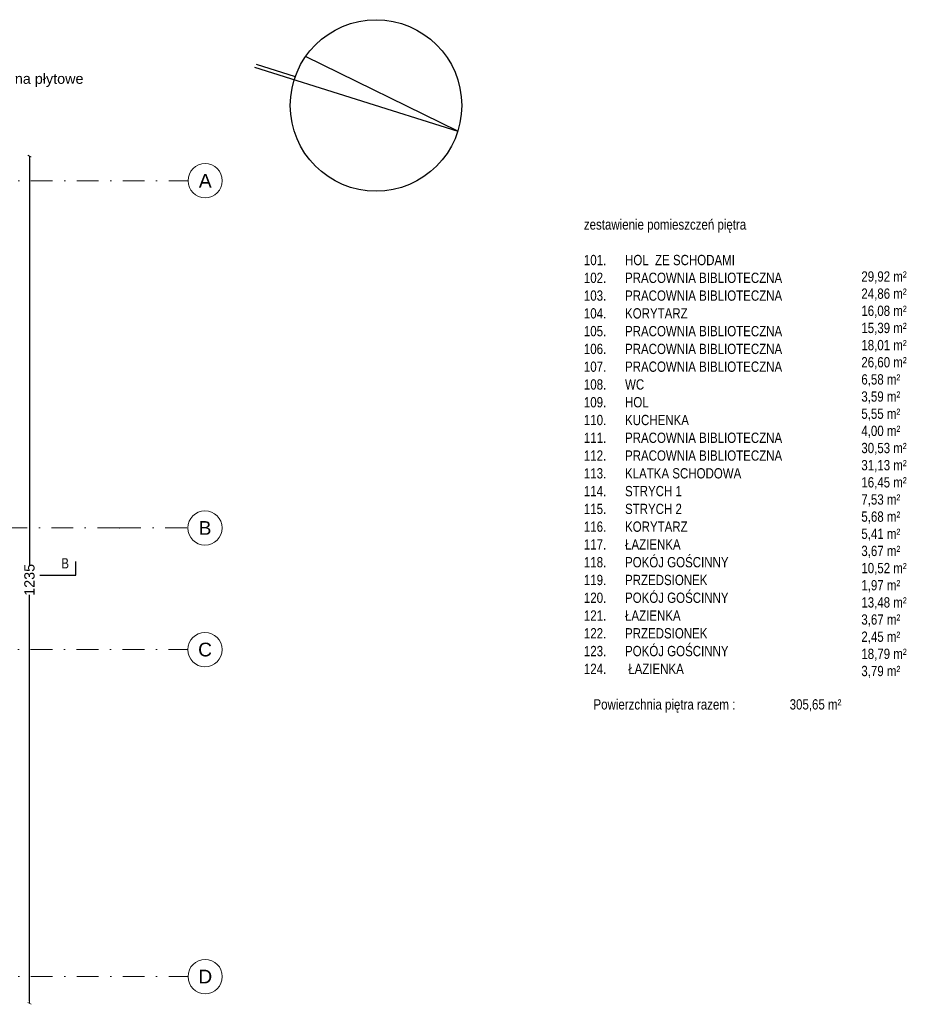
# Model space of a CAD drawing. Header units: millimetres. Extents: x 75999 to 132160, y -108895 to -89040.
# Tile 61 of 61: x 119232 to 132160, y -105426 to -91073. Entities that reach past the tile are written whole.
import ezdxf

# ---------------------------------------------------------------- set-up
doc = ezdxf.new("R2010")
doc.units = ezdxf.units.MM
doc.header["$MEASUREMENT"] = 0
doc.linetypes.add('Dot & Dashed', pattern=[670.277762, 317.5, -176.388889, 0, -176.388874])
for name, color, linetype in [('A-OPISY-3', 7, 'Continuous'), ('DIM MALY', 7, 'Continuous'), ('Nowe_00 ZMIANY', 7, 'Continuous'), ('opisy inne', 7, 'Continuous'), ('Structural - Grid', 7, 'Continuous')]:
    doc.layers.add(name, color=color, linetype=linetype)
doc.styles.add('STYL_AUTOMATYCZNY_1', font='arial.ttf')
doc.styles.add('STYL_AUTOMATYCZNY_2', font='arial.ttf')
doc.styles.add('STYL_AUTOMATYCZNY_3', font='txt')
doc.styles.add('STYL_AUTOMATYCZNY_4', font='arial.ttf', dxfattribs={"width": 0.8})
doc.dimstyles.new('STYL_AUTOMATYCZNY__4', dxfattribs={"dimtxt": 150, "dimasz": 34.231941, "dimexe": 0.18, "dimexo": 0.0625, "dimgap": 0, "dimtad": 1, "dimdec": 0, "dimlfac": 0.1, "dimzin": 0, "dimdsep": 46, "dimtxsty": 'STYL_AUTOMATYCZNY_2', "dimblk": 'ARROWHEAD_2', "dimblk1": 'ARROWHEAD_2', "dimblk2": 'ARROWHEAD_2', "dimcen": 0.09, "dimse1": 1, "dimse2": 1, "dimclrd": 5, "dimclre": 5, "dimclrt": 1, "dimadec": 0, "dimazin": 0, "dimtfac": 1, "dimtdec": 4, "dimtmove": 0, "dimatfit": 3, "dimfxl": 0, "dimtolj": 1, "dimtzin": 0, "dimarcsym": 0})
doc.dimstyles.new('STYL_AUTOMATYCZNY__7', dxfattribs={"dimtxt": 0.18, "dimasz": 91.2, "dimexe": 0.18, "dimexo": 0.0625, "dimgap": 0, "dimtad": 0, "dimtih": 1, "dimtoh": 1, "dimdec": 4, "dimzin": 0, "dimdsep": 46, "dimcen": 0.09, "dimadec": 0, "dimazin": 0, "dimtfac": 1, "dimtdec": 4, "dimtmove": 0, "dimatfit": 3, "dimldrblk": 'ARROWHEAD_11', "dimfxl": 0, "dimtolj": 1, "dimtzin": 0, "dimarcsym": 0})

# ---------------------------------------------------------------- blocks, each defined once
blk = doc.blocks.new('ARROWHEAD_2')
at = {"color": 0, "linetype": 'Continuous', "lineweight": 0}
for p, q in [((0, 0), (-1, 0)), ((-0.38, -0.66), (0.38, 0.66))]:
    blk.add_line(p, q, dxfattribs=at)
blk = doc.blocks.new('*D375')
at = {"layer": 'Defpoints', "color": 0}
for p in [(119741, -93063), (119375, -105413), (119750, -105413)]:
    blk.add_point(p, dxfattribs=at)
at = {"layer": 'DIM MALY', "color": 5, "lineweight": -2}
for p, q in [((119375, -93098), (119375, -99021)), ((119375, -105379), (119375, -99456))]:
    blk.add_line(p, q, dxfattribs=at)
at = {"layer": 'DIM MALY', "color": 5, "lineweight": -2, "xscale": 34.23194115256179, "yscale": 34.23194115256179, "zscale": 34.23194115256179}
for p, rotation in [((119375, -93063), 90), ((119375, -105413), 270)]:
    blk.add_blockref('ARROWHEAD_2', p, dxfattribs=dict(at, rotation=rotation))
at = {"layer": 'DIM MALY', "color": 1, "insert": (119375, -99239), "char_height": 150, "attachment_point": 5, "rotation": 90, "style": 'STYL_AUTOMATYCZNY_2'}
blk.add_mtext('\\A1;1235', dxfattribs=at)
blk = doc.blocks.new('ARROWHEAD_11')
at = {"color": 0, "linetype": 'Continuous', "lineweight": 0}
blk.add_line((0, 0), (-1, 0), dxfattribs=at)
at = {"color": 0, "linetype": 'Continuous', "lineweight": 0, "const_width": 0.25, "flags": 128}
blk.add_lwpolyline([(-0.125, 0, 1), (0.125, 0, 1)], format="xyb", close=True, dxfattribs=at)

msp = doc.modelspace()

# ---------------------------------------------------------------- linework, layer by layer
msp.add_lwpolyline([(119524.7, -99170.1), (120049.6, -99170.1), (120049.6, -98970.1)])
at = {"layer": 'opisy inne'}
for points in [[(122657.6, -91765.4), (125620.1, -92698.5), (123401.2, -91609.8)], [(122680.5, -91722.4), (123250.8, -91902)]]:
    msp.add_lwpolyline(points, dxfattribs=at)
msp.add_circle((124427.8, -92323), 1250, dxfattribs=at)
at = {"layer": 'Structural - Grid', "linetype": 'Dot & Dashed', "lineweight": 15}
for p, q in [((118724.5, -93420.2), (121686.6, -93420.2)), ((120683.4, -98482.5), (78814.7, -98482.5)), ((120683.4, -98482.5), (121683.4, -98482.5)), ((118721.3, -100254.9), (121683.4, -100254.9)), ((118724.5, -105021.8), (121686.6, -105021.8))]:
    msp.add_line(p, q, dxfattribs=at)
at = {"layer": 'Structural - Grid', "linetype": 'Continuous', "lineweight": 15}
for centre in [(121936.6, -93420.2), (121933.4, -98482.5), (121933.4, -100254.9), (121936.6, -105021.8)]:
    msp.add_circle(centre, 250, dxfattribs=at)
at = {"layer": 'Structural - Grid', "linetype": 'Dot & Dashed', "lineweight": 15}
msp.add_point((120683.4, -98482.5), dxfattribs=at)
msp.add_point((120683.4, -98482.5), dxfattribs=at)

# ---------------------------------------------------------------- texts
at = {"layer": 'A-OPISY-3', "insert": (127458.8, -97579), "char_height": 150, "attachment_point": 4, "line_spacing_factor": 1.036211, "style": 'STYL_AUTOMATYCZNY_4'}
msp.add_mtext('\\A1;{\\pql;\\fArial|b0|i0|c238|p0;\\W0.800000;zestawienie pomieszczeń piętra\\P\\pql;\\fArial|b0|i0|c238|p0;\\W0.800000;\\P\\pql;\\fArial|b0|i0|c238|p0;\\W0.800000;101.^IHOL  ZE SCHODAMI^I^I\\P\\pql;\\fArial|b0|i0|c238|p0;\\W0.800000;102.^IPRACOWNIA BIBLIOTECZNA^I\\P\\pql;\\fArial|b0|i0|c238|p0;\\W0.800000;103.^IPRACOWNIA BIBLIOTECZNA^I\\P\\pql;\\fArial|b0|i0|c238|p0;\\W0.800000;104.^IKORYTARZ^I     ^I   ^I \\P\\pql;\\fArial|b0|i0|c238|p0;\\W0.800000;105.^IPRACOWNIA BIBLIOTECZNA  ^I^I\\P\\pql;\\fArial|b0|i0|c238|p0;\\W0.800000;106.^IPRACOWNIA BIBLIOTECZNA     ^I^I\\P\\pql;\\fArial|b0|i0|c238|p0;\\W0.800000;107.^IPRACOWNIA BIBLIOTECZNA      ^I^I\\P\\pql;\\fArial|b0|i0|c238|p0;\\W0.800000;108.^IWC             ^I^I^I\\P\\pql;\\fArial|b0|i0|c238|p0;\\W0.800000;109.^IHOL  ^I               ^I^I\\P\\pql;\\fArial|b0|i0|c238|p0;\\W0.800000;110.^IKUCHENKA  ^I^I       ^I\\P\\pql;\\fArial|b0|i0|c238|p0;\\W0.800000;111.^IPRACOWNIA BIBLIOTECZNA  ^I\\P\\pql;\\fArial|b0|i0|c238|p0;\\W0.800000;112.^IPRACOWNIA BIBLIOTECZNA  ^I\\P\\pql;\\fArial|b0|i0|c238|p0;\\W0.800000;113.^IKLATKA SCHODOWA  ^I^I\\P\\pql;\\fArial|b0|i0|c238|p0;\\W0.800000;114.^ISTRYCH 1  ^I^I         ^I  \\P\\pql;\\fArial|b0|i0|c238|p0;\\W0.800000;115.^ISTRYCH 2        ^I^I^I\\P\\pql;\\fArial|b0|i0|c238|p0;\\W0.800000;116.^IKORYTARZ  ^I^I^I\\P\\pql;\\fArial|b0|i0|c238|p0;\\W0.800000;117.^IŁAZIENKA  ^I^I^I\\P\\pql;\\fArial|b0|i0|c238|p0;\\W0.800000;118.^IPOKÓJ GOŚCINNY ^I^I\\P\\pql;\\fArial|b0|i0|c238|p0;\\W0.800000;119.^IPRZEDSIONEK  ^I^I^I\\P\\pql;\\fArial|b0|i0|c238|p0;\\W0.800000;120.^IPOKÓJ GOŚCINNY^I^I\\P\\pql;\\fArial|b0|i0|c238|p0;\\W0.800000;121.^IŁAZIENKA^I^I^I\\P\\pql;\\fArial|b0|i0|c238|p0;\\W0.800000;122.^IPRZEDSIONEK                ^I^I\\P\\pql;\\fArial|b0|i0|c238|p0;\\W0.800000;123.  ^IPOKÓJ GOŚCINNY            \\P\\pql;\\fArial|b0|i0|c238|p0;\\W0.800000;124. ^I ŁAZIENKA^I                ^I^I\\P\\pql;\\fArial|b0|i0|c238|p0;\\W0.800000;\\P\\pql;\\fArial|b0|i0|c238|p0;\\W0.800000;   Powierzchnia piętra razem :^I   ^I305,65 m²}', dxfattribs=at)
at = {"layer": 'A-OPISY-3', "insert": (131504.1, -97580.8), "char_height": 150, "attachment_point": 4, "style": 'STYL_AUTOMATYCZNY_4'}
msp.add_mtext('\\A1;{\\pql;\\fArial|b0|i0|c238|p0;\\W0.800000;\\P\\pql;\\fArial|b0|i0|c238|p0;\\W0.800000;\\P\\pql;\\fArial|b0|i0|c238|p0;\\W0.800000;29,92 m²\\P\\pql;\\fArial|b0|i0|c238|p0;\\W0.800000;24,86 m²\\P\\pql;\\fArial|b0|i0|c238|p0;\\W0.800000;16,08 m²\\P\\pql;\\fArial|b0|i0|c238|p0;\\W0.800000;15,39 m²\\P\\pql;\\fArial|b0|i0|c238|p0;\\W0.800000;18,01 m²\\P\\pql;\\fArial|b0|i0|c238|p0;\\W0.800000;26,60 m²\\P\\pql;\\fArial|b0|i0|c238|p0;\\W0.800000;6,58 m²\\P\\pql;\\fArial|b0|i0|c238|p0;\\W0.800000;3,59 m²\\P\\pql;\\fArial|b0|i0|c238|p0;\\W0.800000;5,55 m²\\P\\pql;\\fArial|b0|i0|c238|p0;\\W0.800000;4,00 m²\\P\\pql;\\fArial|b0|i0|c238|p0;\\W0.800000;30,53 m²\\P\\pql;\\fArial|b0|i0|c238|p0;\\W0.800000;31,13 m²\\P\\pql;\\fArial|b0|i0|c238|p0;\\W0.800000;16,45 m²\\P\\pql;\\fArial|b0|i0|c238|p0;\\W0.800000;7,53 m²\\P\\pql;\\fArial|b0|i0|c238|p0;\\W0.800000;5,68 m²\\P\\pql;\\fArial|b0|i0|c238|p0;\\W0.800000;5,41 m²\\P\\pql;\\fArial|b0|i0|c238|p0;\\W0.800000;3,67 m²\\P\\pql;\\fArial|b0|i0|c238|p0;\\W0.800000;10,52 m²\\P\\pql;\\fArial|b0|i0|c238|p0;\\W0.800000;1,97 m²\\P\\pql;\\fArial|b0|i0|c238|p0;\\W0.800000;13,48 m²\\P\\pql;\\fArial|b0|i0|c238|p0;\\W0.800000;3,67 m²\\P\\pql;\\fArial|b0|i0|c238|p0;\\W0.800000;2,45 m²\\P\\pql;\\fArial|b0|i0|c238|p0;\\W0.800000;18,79 m²\\P\\pql;\\fArial|b0|i0|c238|p0;\\W0.800000;3,79 m²\\P\\pql;\\fArial|b0|i0|c238|p0;\\W0.800000;\\P\\pql;\\fArial|b0|i0|c238|p0;\\W0.800000;}', dxfattribs=at)
at = {"layer": 'Nowe_00 ZMIANY', "insert": (116263.7, -92075.3), "char_height": 149.931, "attachment_point": 4, "line_spacing_factor": 0.958241, "style": 'STYL_AUTOMATYCZNY_3'}
msp.add_mtext('\\A1;{\\pql;\\fHelvetica|b0|i0|c0|p0;\\W1.000000;wymiana grzejników żeliwnych na płytowe\\P\\pql;\\fHelvetica|b0|i0|c0|p0;\\W1.000000;zgodnie z PT IS}', dxfattribs=at)
at = {"layer": 'opisy inne', "insert": (119839.3, -99073), "char_height": 150, "attachment_point": 7, "style": 'STYL_AUTOMATYCZNY_4'}
msp.add_mtext('\\A1;{\\pql;\\fArial|b0|i0|c238|p0;\\W0.800000;B}', dxfattribs=at)
at = {"layer": 'Structural - Grid', "lineweight": 15, "char_height": 200, "attachment_point": 1, "style": 'STYL_AUTOMATYCZNY_1'}
for s, insert in [('\\A1;{\\pql;\\pt0;\\fArial|b0|i0|c238|p0;\\W1.000000;A}', (121845.2, -93320.2)), ('\\A1;{\\pql;\\pt0;\\fArial|b0|i0|c238|p0;\\W1.000000;B}', (121842, -98382.5)), ('\\A1;{\\pql;\\pt0;\\fArial|b0|i0|c238|p0;\\W1.000000;C}', (121834.4, -100154.9)), ('\\A1;{\\pql;\\pt0;\\fArial|b0|i0|c238|p0;\\W1.000000;D}', (121837.6, -104921.8))]:
    msp.add_mtext(s, dxfattribs=dict(at, insert=insert))

# ---------------------------------------------------------------- dimensions: what is measured, and where the dimension line sits
at = {"layer": 'DIM MALY'}
dim = msp.add_linear_dim(base=(119375.5, -105413.4), p1=(119740.7, -93063.4), p2=(119750.1, -105413.4), angle=270, dimstyle='STYL_AUTOMATYCZNY__4', dxfattribs=at)
dim.commit()
dim.dimension.update_dxf_attribs({"geometry": '*D375', "text_midpoint": (119375.5, -99238.5), "dimtype": 160, "text_rotation": 90})

# ---------------------------------------------------------------- leaders
at = {"layer": 'Nowe_00 ZMIANY', "annotation_type": 0, "has_hookline": 1, "hookline_direction": 0, "text_width": 3890.5}
msp.add_leader([(115983, -93932.9), (115983, -92075.3), (116263.7, -92028.7)], dimstyle='STYL_AUTOMATYCZNY__7', dxfattribs=at)

doc.saveas('drawing.dxf')
